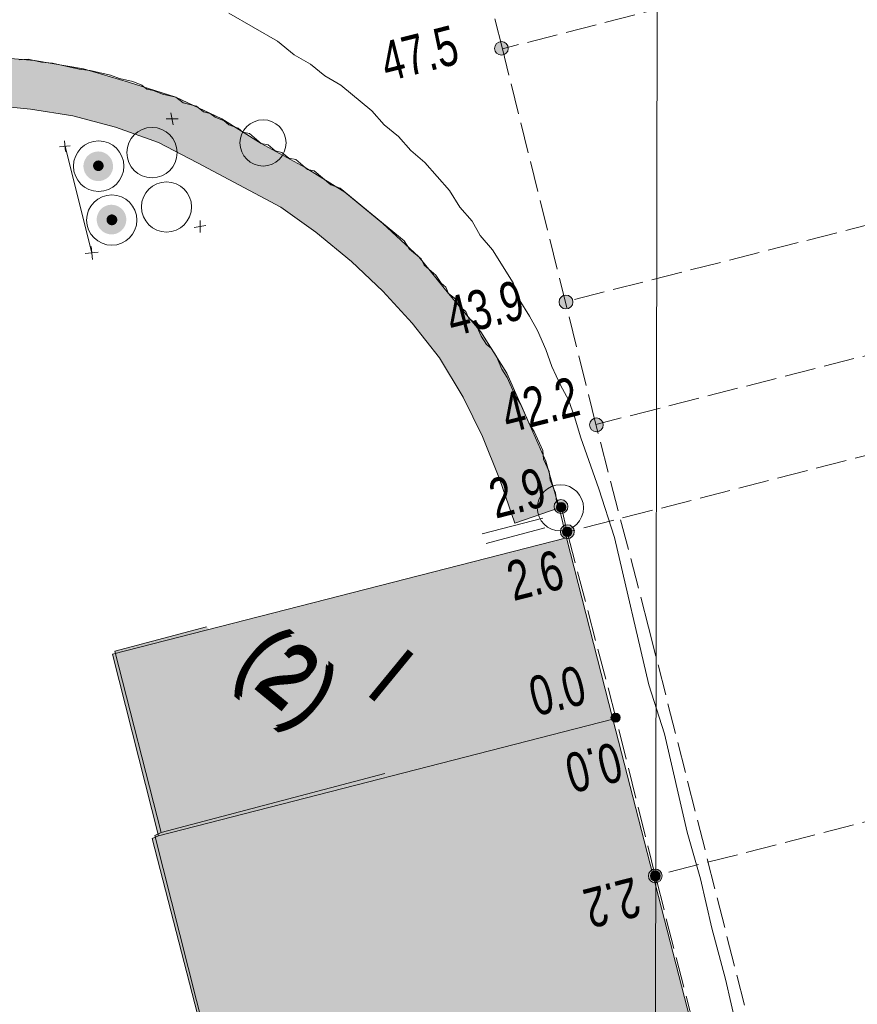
# Model space of a CAD drawing. Header units: metres. Extents: x -740 to 758, y -633 to 854.
# Tile 120 of 256: x -514 to -502, y 135 to 148. Entities that reach past the tile are written whole.
import ezdxf

# ---------------------------------------------------------------- set-up
doc = ezdxf.new("R2010")
doc.units = ezdxf.units.M
doc.header["$MEASUREMENT"] = 0
doc.linetypes.add('416_125', pattern=[0.5408, 0.416, -0.1248])
for name, color, linetype in [('Grundkarte.LOVION', 7, 'Continuous'), ('Grundkarte_Text.LOVION', 7, 'Continuous'), ('Strom.LOVION', 7, 'Continuous'), ('StromBemass.LOVION', 7, 'Continuous'), ('ViewBounds.LOVION', 7, 'Continuous')]:
    doc.layers.add(name, color=color, linetype=linetype)
doc.styles.add('ERSTELLTER_STIL_1', font='arial.ttf')

msp = doc.modelspace()

# ---------------------------------------------------------------- hatches: boundary and pattern name
at = {"layer": 'Grundkarte.LOVION', "linetype": 'Continuous', "lineweight": 18}
for points in [[(-506.49, 141.452), (-506.671, 142.085), (-507.201, 143.274), (-507.551, 143.831), (-507.986, 144.35), (-508.388, 144.843), (-508.876, 145.297), (-509.39, 145.72), (-509.925, 146.052), (-510.519, 146.378), (-511.054, 146.71), (-511.674, 147.004), (-512.314, 147.207), (-512.923, 147.384), (-513.584, 147.497), (-514.239, 147.551), (-514.889, 147.547), (-515.533, 147.484), (-516.204, 147.389), (-516.81, 147.241), (-516.656, 146.576), (-516.056, 146.783), (-514.885, 146.897), (-514.235, 146.901), (-513.638, 146.842), (-513.067, 146.75), (-512.491, 146.599), (-511.909, 146.39), (-511.38, 146.117), (-510.257, 145.517), (-509.781, 145.179), (-509.299, 144.783), (-508.875, 144.381), (-508.478, 143.947), (-508.108, 143.481), (-507.79, 142.95), (-507.53, 142.414), (-507.297, 141.846), (-507.091, 141.245)], [(-512.533, 139.472), (-511.909, 137.021), (-505.768, 138.596), (-506.392, 141.048)], [(-512.499, 139.514), (-511.875, 137.063), (-508.849, 137.861), (-511.26, 139.842)], [(-511.994, 136.983), (-509.757, 128.305), (-506.511, 125.637), (-502.671, 126.574), (-505.768, 138.596), (-511.909, 137.021)], [(-511.96, 137.025), (-508.922, 124.997), (-502.637, 126.616), (-504.671, 134.427), (-508.849, 137.861), (-511.875, 137.063)]]:
    msp.add_hatch(color=254, dxfattribs=at).paths.add_polyline_path(points)
at = {"layer": 'Strom.LOVION', "linetype": 'Continuous', "lineweight": 18}
for color, points in [(150, [(-512.569, 145.942), (-512.555, 145.962), (-512.543, 145.984), (-512.533, 146.007), (-512.527, 146.032), (-512.524, 146.057), (-512.524, 146.082), (-512.528, 146.107), (-512.534, 146.131), (-512.543, 146.154), (-512.555, 146.176), (-512.57, 146.197), (-512.587, 146.215), (-512.607, 146.231), (-512.628, 146.244), (-512.651, 146.255), (-512.675, 146.263), (-512.7, 146.267), (-512.725, 146.269), (-512.75, 146.267), (-512.774, 146.262), (-512.798, 146.254), (-512.821, 146.244), (-512.842, 146.23), (-512.861, 146.214), (-512.879, 146.196), (-512.893, 146.175), (-512.905, 146.153), (-512.915, 146.13), (-512.921, 146.105), (-512.924, 146.081), (-512.924, 146.055), (-512.92, 146.03), (-512.914, 146.006), (-512.905, 145.983), (-512.893, 145.961), (-512.878, 145.941), (-512.861, 145.922), (-512.841, 145.906), (-512.82, 145.893), (-512.797, 145.882), (-512.773, 145.875), (-512.748, 145.87), (-512.723, 145.868), (-512.698, 145.87), (-512.674, 145.875), (-512.65, 145.883), (-512.627, 145.894), (-512.606, 145.907), (-512.587, 145.923)]), (150, [(-512.667, 146.03), (-512.662, 146.037), (-512.658, 146.045), (-512.655, 146.054), (-512.652, 146.062), (-512.651, 146.071), (-512.651, 146.08), (-512.653, 146.089), (-512.655, 146.098), (-512.658, 146.106), (-512.662, 146.114), (-512.668, 146.121), (-512.674, 146.128), (-512.681, 146.133), (-512.688, 146.138), (-512.697, 146.142), (-512.705, 146.145), (-512.714, 146.146), (-512.723, 146.147), (-512.732, 146.146), (-512.741, 146.145), (-512.749, 146.142), (-512.757, 146.138), (-512.765, 146.133), (-512.772, 146.127), (-512.778, 146.121), (-512.783, 146.114), (-512.787, 146.106), (-512.791, 146.097), (-512.793, 146.089), (-512.794, 146.08), (-512.794, 146.071), (-512.793, 146.062), (-512.791, 146.053), (-512.787, 146.045), (-512.783, 146.037), (-512.778, 146.03), (-512.771, 146.023), (-512.765, 146.018), (-512.757, 146.013), (-512.749, 146.009), (-512.74, 146.006), (-512.731, 146.005), (-512.722, 146.004), (-512.714, 146.005), (-512.705, 146.006), (-512.696, 146.009), (-512.688, 146.013), (-512.681, 146.018), (-512.674, 146.024)]), (1, [(-512.39, 145.221), (-512.376, 145.241), (-512.364, 145.263), (-512.354, 145.287), (-512.348, 145.311), (-512.345, 145.336), (-512.345, 145.361), (-512.348, 145.386), (-512.355, 145.411), (-512.364, 145.434), (-512.376, 145.456), (-512.391, 145.476), (-512.408, 145.494), (-512.428, 145.51), (-512.449, 145.524), (-512.472, 145.534), (-512.496, 145.542), (-512.52, 145.547), (-512.546, 145.548), (-512.571, 145.547), (-512.595, 145.542), (-512.619, 145.534), (-512.642, 145.523), (-512.663, 145.51), (-512.682, 145.494), (-512.7, 145.475), (-512.714, 145.455), (-512.726, 145.433), (-512.735, 145.409), (-512.742, 145.385), (-512.745, 145.36), (-512.745, 145.335), (-512.741, 145.31), (-512.735, 145.286), (-512.726, 145.262), (-512.714, 145.24), (-512.699, 145.22), (-512.681, 145.202), (-512.662, 145.186), (-512.641, 145.172), (-512.618, 145.162), (-512.594, 145.154), (-512.569, 145.149), (-512.544, 145.148), (-512.519, 145.15), (-512.495, 145.154), (-512.471, 145.162), (-512.448, 145.173), (-512.427, 145.187), (-512.407, 145.203)]), (1, [(-512.483, 145.298), (-512.478, 145.306), (-512.473, 145.314), (-512.47, 145.322), (-512.468, 145.331), (-512.467, 145.34), (-512.467, 145.349), (-512.468, 145.358), (-512.47, 145.367), (-512.474, 145.376), (-512.478, 145.384), (-512.483, 145.391), (-512.49, 145.398), (-512.497, 145.404), (-512.505, 145.408), (-512.513, 145.412), (-512.522, 145.415), (-512.531, 145.417), (-512.54, 145.417), (-512.549, 145.417), (-512.558, 145.415), (-512.567, 145.412), (-512.575, 145.408), (-512.583, 145.403), (-512.59, 145.397), (-512.596, 145.391), (-512.601, 145.383), (-512.606, 145.375), (-512.609, 145.367), (-512.611, 145.358), (-512.612, 145.349), (-512.612, 145.34), (-512.611, 145.331), (-512.609, 145.322), (-512.605, 145.313), (-512.601, 145.305), (-512.596, 145.298), (-512.589, 145.291), (-512.582, 145.285), (-512.574, 145.28), (-512.566, 145.277), (-512.557, 145.274), (-512.548, 145.272), (-512.539, 145.272), (-512.53, 145.272), (-512.521, 145.274), (-512.512, 145.277), (-512.504, 145.281), (-512.496, 145.286), (-512.489, 145.291)])]:
    msp.add_hatch(color=color, dxfattribs=at).paths.add_polyline_path(points)
at = {"layer": 'StromBemass.LOVION', "linetype": 'Continuous', "lineweight": 13}
for points in [[(-507.201, 147.604), (-507.194, 147.613), (-507.188, 147.623), (-507.184, 147.634), (-507.181, 147.645), (-507.18, 147.657), (-507.18, 147.668), (-507.181, 147.68), (-507.184, 147.691), (-507.189, 147.702), (-507.194, 147.712), (-507.201, 147.721), (-507.209, 147.729), (-507.218, 147.737), (-507.228, 147.743), (-507.238, 147.748), (-507.249, 147.751), (-507.261, 147.754), (-507.272, 147.754), (-507.284, 147.753), (-507.295, 147.751), (-507.306, 147.748), (-507.316, 147.743), (-507.326, 147.736), (-507.335, 147.729), (-507.343, 147.721), (-507.35, 147.711), (-507.355, 147.701), (-507.359, 147.69), (-507.362, 147.679), (-507.364, 147.668), (-507.364, 147.656), (-507.362, 147.645), (-507.359, 147.633), (-507.355, 147.623), (-507.349, 147.613), (-507.343, 147.603), (-507.335, 147.595), (-507.326, 147.587), (-507.316, 147.581), (-507.305, 147.576), (-507.294, 147.573), (-507.283, 147.571), (-507.271, 147.57), (-507.26, 147.571), (-507.249, 147.573), (-507.238, 147.577), (-507.227, 147.582), (-507.217, 147.588), (-507.209, 147.595)], [(-506.327, 144.174), (-506.32, 144.183), (-506.315, 144.194), (-506.31, 144.205), (-506.307, 144.216), (-506.306, 144.228), (-506.306, 144.24), (-506.308, 144.251), (-506.311, 144.263), (-506.315, 144.274), (-506.321, 144.284), (-506.328, 144.294), (-506.336, 144.302), (-506.345, 144.31), (-506.355, 144.316), (-506.365, 144.321), (-506.377, 144.324), (-506.388, 144.327), (-506.4, 144.327), (-506.412, 144.327), (-506.423, 144.324), (-506.435, 144.321), (-506.445, 144.316), (-506.455, 144.309), (-506.464, 144.302), (-506.472, 144.293), (-506.479, 144.284), (-506.485, 144.273), (-506.489, 144.262), (-506.492, 144.251), (-506.493, 144.239), (-506.493, 144.227), (-506.492, 144.216), (-506.489, 144.204), (-506.485, 144.193), (-506.479, 144.183), (-506.472, 144.173), (-506.464, 144.165), (-506.455, 144.157), (-506.445, 144.151), (-506.434, 144.146), (-506.423, 144.143), (-506.411, 144.14), (-506.399, 144.14), (-506.388, 144.14), (-506.376, 144.143), (-506.365, 144.146), (-506.354, 144.151), (-506.344, 144.158), (-506.335, 144.165)], [(-505.916, 142.514), (-505.909, 142.523), (-505.904, 142.533), (-505.899, 142.544), (-505.896, 142.556), (-505.895, 142.567), (-505.895, 142.579), (-505.896, 142.591), (-505.899, 142.602), (-505.904, 142.613), (-505.909, 142.623), (-505.916, 142.633), (-505.924, 142.641), (-505.934, 142.649), (-505.943, 142.655), (-505.954, 142.66), (-505.965, 142.664), (-505.977, 142.666), (-505.989, 142.666), (-506, 142.666), (-506.012, 142.663), (-506.023, 142.66), (-506.034, 142.655), (-506.043, 142.648), (-506.052, 142.641), (-506.06, 142.632), (-506.067, 142.623), (-506.073, 142.613), (-506.077, 142.602), (-506.08, 142.59), (-506.082, 142.579), (-506.082, 142.567), (-506.08, 142.555), (-506.077, 142.544), (-506.073, 142.533), (-506.067, 142.523), (-506.06, 142.513), (-506.052, 142.505), (-506.043, 142.497), (-506.033, 142.491), (-506.022, 142.486), (-506.011, 142.482), (-506, 142.48), (-505.988, 142.48), (-505.976, 142.48), (-505.965, 142.483), (-505.954, 142.486), (-505.943, 142.491), (-505.933, 142.498), (-505.924, 142.505)], [(-506.394, 141.41), (-506.387, 141.419), (-506.382, 141.429), (-506.378, 141.44), (-506.375, 141.452), (-506.373, 141.463), (-506.373, 141.475), (-506.375, 141.487), (-506.378, 141.498), (-506.382, 141.509), (-506.388, 141.519), (-506.395, 141.529), (-506.403, 141.537), (-506.412, 141.545), (-506.422, 141.551), (-506.432, 141.556), (-506.444, 141.56), (-506.455, 141.562), (-506.467, 141.563), (-506.479, 141.562), (-506.49, 141.56), (-506.501, 141.556), (-506.512, 141.551), (-506.522, 141.545), (-506.531, 141.537), (-506.539, 141.528), (-506.546, 141.519), (-506.551, 141.509), (-506.556, 141.498), (-506.559, 141.486), (-506.56, 141.475), (-506.56, 141.463), (-506.559, 141.451), (-506.556, 141.44), (-506.551, 141.429), (-506.546, 141.419), (-506.539, 141.409), (-506.53, 141.401), (-506.521, 141.393), (-506.511, 141.387), (-506.501, 141.382), (-506.49, 141.378), (-506.478, 141.376), (-506.466, 141.375), (-506.455, 141.376), (-506.443, 141.378), (-506.432, 141.382), (-506.421, 141.387), (-506.411, 141.393), (-506.402, 141.401)], [(-506.416, 141.42), (-506.412, 141.426), (-506.408, 141.433), (-506.405, 141.441), (-506.403, 141.448), (-506.402, 141.456), (-506.402, 141.464), (-506.403, 141.472), (-506.405, 141.479), (-506.408, 141.487), (-506.412, 141.494), (-506.416, 141.5), (-506.422, 141.506), (-506.428, 141.511), (-506.435, 141.515), (-506.442, 141.518), (-506.449, 141.521), (-506.457, 141.522), (-506.465, 141.523), (-506.473, 141.522), (-506.48, 141.52), (-506.488, 141.518), (-506.495, 141.515), (-506.502, 141.51), (-506.508, 141.505), (-506.513, 141.5), (-506.518, 141.493), (-506.522, 141.486), (-506.524, 141.479), (-506.526, 141.471), (-506.527, 141.463), (-506.527, 141.456), (-506.526, 141.448), (-506.524, 141.44), (-506.521, 141.433), (-506.518, 141.426), (-506.513, 141.42), (-506.507, 141.414), (-506.501, 141.409), (-506.495, 141.405), (-506.488, 141.401), (-506.48, 141.399), (-506.472, 141.397), (-506.464, 141.397), (-506.457, 141.397), (-506.449, 141.399), (-506.441, 141.401), (-506.434, 141.405), (-506.428, 141.409), (-506.421, 141.414)], [(-506.309, 141.07), (-506.302, 141.08), (-506.296, 141.09), (-506.292, 141.101), (-506.289, 141.112), (-506.288, 141.124), (-506.288, 141.136), (-506.289, 141.148), (-506.292, 141.159), (-506.296, 141.17), (-506.302, 141.18), (-506.309, 141.19), (-506.317, 141.198), (-506.326, 141.206), (-506.336, 141.212), (-506.347, 141.217), (-506.358, 141.221), (-506.37, 141.223), (-506.382, 141.224), (-506.393, 141.223), (-506.405, 141.221), (-506.416, 141.217), (-506.427, 141.212), (-506.437, 141.205), (-506.446, 141.198), (-506.454, 141.189), (-506.461, 141.18), (-506.467, 141.169), (-506.471, 141.158), (-506.474, 141.147), (-506.475, 141.135), (-506.475, 141.123), (-506.474, 141.112), (-506.471, 141.1), (-506.466, 141.089), (-506.461, 141.079), (-506.454, 141.069), (-506.445, 141.061), (-506.436, 141.053), (-506.426, 141.047), (-506.416, 141.042), (-506.404, 141.039), (-506.393, 141.036), (-506.381, 141.036), (-506.369, 141.036), (-506.358, 141.039), (-506.346, 141.042), (-506.336, 141.047), (-506.326, 141.054), (-506.317, 141.061)], [(-506.335, 141.088), (-506.33, 141.094), (-506.326, 141.101), (-506.323, 141.109), (-506.321, 141.116), (-506.32, 141.124), (-506.32, 141.132), (-506.321, 141.14), (-506.323, 141.147), (-506.326, 141.155), (-506.33, 141.162), (-506.335, 141.168), (-506.34, 141.174), (-506.346, 141.179), (-506.353, 141.183), (-506.36, 141.186), (-506.368, 141.189), (-506.375, 141.19), (-506.383, 141.191), (-506.391, 141.19), (-506.399, 141.189), (-506.406, 141.186), (-506.414, 141.183), (-506.42, 141.178), (-506.426, 141.173), (-506.432, 141.168), (-506.436, 141.161), (-506.44, 141.154), (-506.443, 141.147), (-506.445, 141.139), (-506.446, 141.132), (-506.446, 141.124), (-506.445, 141.116), (-506.443, 141.108), (-506.44, 141.101), (-506.436, 141.094), (-506.431, 141.088), (-506.426, 141.082), (-506.42, 141.077), (-506.413, 141.073), (-506.406, 141.069), (-506.399, 141.067), (-506.391, 141.065), (-506.383, 141.065), (-506.375, 141.066), (-506.367, 141.067), (-506.36, 141.069), (-506.353, 141.073), (-506.346, 141.077), (-506.34, 141.082)], [(-506.335, 141.088), (-506.33, 141.094), (-506.326, 141.101), (-506.323, 141.109), (-506.321, 141.116), (-506.32, 141.124), (-506.32, 141.132), (-506.321, 141.14), (-506.323, 141.147), (-506.326, 141.155), (-506.33, 141.162), (-506.335, 141.168), (-506.34, 141.174), (-506.346, 141.179), (-506.353, 141.183), (-506.36, 141.186), (-506.368, 141.189), (-506.375, 141.19), (-506.383, 141.191), (-506.391, 141.19), (-506.399, 141.189), (-506.406, 141.186), (-506.414, 141.183), (-506.42, 141.178), (-506.426, 141.173), (-506.432, 141.168), (-506.436, 141.161), (-506.44, 141.154), (-506.443, 141.147), (-506.445, 141.139), (-506.446, 141.132), (-506.446, 141.124), (-506.445, 141.116), (-506.443, 141.108), (-506.44, 141.101), (-506.436, 141.094), (-506.431, 141.088), (-506.426, 141.082), (-506.42, 141.077), (-506.413, 141.073), (-506.406, 141.069), (-506.399, 141.067), (-506.391, 141.065), (-506.383, 141.065), (-506.375, 141.066), (-506.367, 141.067), (-506.36, 141.069), (-506.353, 141.073), (-506.346, 141.077), (-506.34, 141.082)], [(-505.679, 138.576), (-505.675, 138.583), (-505.671, 138.59), (-505.668, 138.597), (-505.666, 138.605), (-505.665, 138.613), (-505.665, 138.621), (-505.666, 138.628), (-505.668, 138.636), (-505.671, 138.643), (-505.675, 138.65), (-505.68, 138.657), (-505.685, 138.662), (-505.691, 138.667), (-505.698, 138.672), (-505.705, 138.675), (-505.713, 138.677), (-505.72, 138.679), (-505.728, 138.679), (-505.736, 138.679), (-505.744, 138.677), (-505.751, 138.675), (-505.758, 138.671), (-505.765, 138.667), (-505.771, 138.662), (-505.777, 138.656), (-505.781, 138.65), (-505.785, 138.643), (-505.788, 138.636), (-505.79, 138.628), (-505.791, 138.62), (-505.791, 138.612), (-505.79, 138.604), (-505.788, 138.597), (-505.785, 138.589), (-505.781, 138.583), (-505.776, 138.576), (-505.771, 138.57), (-505.765, 138.565), (-505.758, 138.561), (-505.751, 138.558), (-505.743, 138.555), (-505.736, 138.554), (-505.728, 138.554), (-505.72, 138.554), (-505.712, 138.556), (-505.705, 138.558), (-505.698, 138.561), (-505.691, 138.566), (-505.685, 138.571)], [(-505.679, 138.576), (-505.675, 138.583), (-505.671, 138.59), (-505.668, 138.597), (-505.666, 138.605), (-505.665, 138.613), (-505.665, 138.621), (-505.666, 138.628), (-505.668, 138.636), (-505.671, 138.643), (-505.675, 138.65), (-505.68, 138.657), (-505.685, 138.662), (-505.691, 138.667), (-505.698, 138.672), (-505.705, 138.675), (-505.713, 138.677), (-505.72, 138.679), (-505.728, 138.679), (-505.736, 138.679), (-505.744, 138.677), (-505.751, 138.675), (-505.758, 138.671), (-505.765, 138.667), (-505.771, 138.662), (-505.777, 138.656), (-505.781, 138.65), (-505.785, 138.643), (-505.788, 138.636), (-505.79, 138.628), (-505.791, 138.62), (-505.791, 138.612), (-505.79, 138.604), (-505.788, 138.597), (-505.785, 138.589), (-505.781, 138.583), (-505.776, 138.576), (-505.771, 138.57), (-505.765, 138.565), (-505.758, 138.561), (-505.751, 138.558), (-505.743, 138.555), (-505.736, 138.554), (-505.728, 138.554), (-505.72, 138.554), (-505.712, 138.556), (-505.705, 138.558), (-505.698, 138.561), (-505.691, 138.566), (-505.685, 138.571)], [(-505.679, 138.576), (-505.675, 138.583), (-505.671, 138.59), (-505.668, 138.597), (-505.666, 138.605), (-505.665, 138.613), (-505.665, 138.621), (-505.666, 138.628), (-505.668, 138.636), (-505.671, 138.643), (-505.675, 138.65), (-505.68, 138.657), (-505.685, 138.662), (-505.691, 138.667), (-505.698, 138.672), (-505.705, 138.675), (-505.713, 138.677), (-505.72, 138.679), (-505.728, 138.679), (-505.736, 138.679), (-505.744, 138.677), (-505.751, 138.675), (-505.758, 138.671), (-505.765, 138.667), (-505.771, 138.662), (-505.777, 138.656), (-505.781, 138.65), (-505.785, 138.643), (-505.788, 138.636), (-505.79, 138.628), (-505.791, 138.62), (-505.791, 138.612), (-505.79, 138.604), (-505.788, 138.597), (-505.785, 138.589), (-505.781, 138.583), (-505.776, 138.576), (-505.771, 138.57), (-505.765, 138.565), (-505.758, 138.561), (-505.751, 138.558), (-505.743, 138.555), (-505.736, 138.554), (-505.728, 138.554), (-505.72, 138.554), (-505.712, 138.556), (-505.705, 138.558), (-505.698, 138.561), (-505.691, 138.566), (-505.685, 138.571)], [(-505.679, 138.576), (-505.675, 138.583), (-505.671, 138.59), (-505.668, 138.597), (-505.666, 138.605), (-505.665, 138.613), (-505.665, 138.621), (-505.666, 138.628), (-505.668, 138.636), (-505.671, 138.643), (-505.675, 138.65), (-505.68, 138.657), (-505.685, 138.662), (-505.691, 138.667), (-505.698, 138.672), (-505.705, 138.675), (-505.713, 138.677), (-505.72, 138.679), (-505.728, 138.679), (-505.736, 138.679), (-505.744, 138.677), (-505.751, 138.675), (-505.758, 138.671), (-505.765, 138.667), (-505.771, 138.662), (-505.777, 138.656), (-505.781, 138.65), (-505.785, 138.643), (-505.788, 138.636), (-505.79, 138.628), (-505.791, 138.62), (-505.791, 138.612), (-505.79, 138.604), (-505.788, 138.597), (-505.785, 138.589), (-505.781, 138.583), (-505.776, 138.576), (-505.771, 138.57), (-505.765, 138.565), (-505.758, 138.561), (-505.751, 138.558), (-505.743, 138.555), (-505.736, 138.554), (-505.728, 138.554), (-505.72, 138.554), (-505.712, 138.556), (-505.705, 138.558), (-505.698, 138.561), (-505.691, 138.566), (-505.685, 138.571)], [(-505.121, 136.419), (-505.114, 136.428), (-505.108, 136.438), (-505.104, 136.449), (-505.101, 136.46), (-505.1, 136.472), (-505.1, 136.484), (-505.101, 136.495), (-505.104, 136.506), (-505.108, 136.517), (-505.114, 136.527), (-505.121, 136.537), (-505.129, 136.545), (-505.138, 136.552), (-505.148, 136.559), (-505.158, 136.564), (-505.169, 136.567), (-505.181, 136.569), (-505.192, 136.57), (-505.204, 136.569), (-505.215, 136.567), (-505.226, 136.563), (-505.237, 136.558), (-505.247, 136.552), (-505.256, 136.545), (-505.264, 136.536), (-505.27, 136.527), (-505.276, 136.517), (-505.28, 136.506), (-505.283, 136.494), (-505.284, 136.483), (-505.284, 136.471), (-505.283, 136.46), (-505.28, 136.449), (-505.276, 136.438), (-505.27, 136.428), (-505.263, 136.418), (-505.255, 136.41), (-505.246, 136.402), (-505.236, 136.396), (-505.226, 136.391), (-505.215, 136.388), (-505.203, 136.386), (-505.192, 136.385), (-505.18, 136.386), (-505.169, 136.388), (-505.158, 136.391), (-505.147, 136.396), (-505.137, 136.403), (-505.128, 136.41)], [(-505.14, 136.436), (-505.135, 136.443), (-505.131, 136.45), (-505.128, 136.458), (-505.126, 136.466), (-505.125, 136.474), (-505.125, 136.483), (-505.126, 136.491), (-505.128, 136.499), (-505.131, 136.507), (-505.135, 136.514), (-505.14, 136.521), (-505.146, 136.527), (-505.152, 136.532), (-505.159, 136.537), (-505.167, 136.54), (-505.175, 136.543), (-505.183, 136.544), (-505.192, 136.545), (-505.2, 136.544), (-505.208, 136.543), (-505.216, 136.54), (-505.224, 136.536), (-505.231, 136.532), (-505.237, 136.527), (-505.243, 136.52), (-505.248, 136.514), (-505.252, 136.506), (-505.255, 136.499), (-505.257, 136.49), (-505.258, 136.482), (-505.258, 136.474), (-505.257, 136.465), (-505.255, 136.457), (-505.252, 136.45), (-505.248, 136.442), (-505.243, 136.435), (-505.237, 136.429), (-505.23, 136.424), (-505.223, 136.42), (-505.216, 136.416), (-505.208, 136.413), (-505.2, 136.412), (-505.191, 136.411), (-505.183, 136.412), (-505.175, 136.414), (-505.167, 136.416), (-505.159, 136.42), (-505.152, 136.424), (-505.146, 136.43)], [(-505.14, 136.436), (-505.135, 136.443), (-505.131, 136.45), (-505.128, 136.458), (-505.126, 136.466), (-505.125, 136.474), (-505.125, 136.483), (-505.126, 136.491), (-505.128, 136.499), (-505.131, 136.507), (-505.135, 136.514), (-505.14, 136.521), (-505.146, 136.527), (-505.152, 136.532), (-505.159, 136.537), (-505.167, 136.54), (-505.175, 136.543), (-505.183, 136.544), (-505.192, 136.545), (-505.2, 136.544), (-505.208, 136.543), (-505.216, 136.54), (-505.224, 136.536), (-505.231, 136.532), (-505.237, 136.527), (-505.243, 136.52), (-505.248, 136.514), (-505.252, 136.506), (-505.255, 136.499), (-505.257, 136.49), (-505.258, 136.482), (-505.258, 136.474), (-505.257, 136.465), (-505.255, 136.457), (-505.252, 136.45), (-505.248, 136.442), (-505.243, 136.435), (-505.237, 136.429), (-505.23, 136.424), (-505.223, 136.42), (-505.216, 136.416), (-505.208, 136.413), (-505.2, 136.412), (-505.191, 136.411), (-505.183, 136.412), (-505.175, 136.414), (-505.167, 136.416), (-505.159, 136.42), (-505.152, 136.424), (-505.146, 136.43)]]:
    msp.add_hatch(color=7, dxfattribs=at).paths.add_polyline_path(points)

# ---------------------------------------------------------------- linework, layer by layer
at = {"layer": 'Grundkarte.LOVION', "color": 8, "linetype": 'Continuous', "lineweight": 18}
for points in [[(-504.088, 134.416), (-504.242, 135.081), (-504.428, 135.772), (-504.581, 136.437), (-504.761, 137.069), (-505.069, 138.399), (-505.281, 139.058), (-505.742, 141.052), (-505.954, 141.711), (-506.199, 142.397), (-506.286, 142.684), (-506.367, 142.912), (-506.475, 143.109), (-506.589, 143.363), (-506.67, 143.592), (-506.784, 143.847), (-506.892, 144.043), (-507.032, 144.266), (-507.113, 144.494), (-507.393, 144.94), (-507.559, 145.131), (-507.667, 145.327), (-507.834, 145.517), (-507.974, 145.74), (-508.307, 146.121), (-508.499, 146.28), (-508.666, 146.471), (-508.859, 146.629), (-509.025, 146.82), (-509.443, 147.163), (-509.662, 147.289), (-509.855, 147.448), (-510.074, 147.574), (-510.299, 147.759), (-510.957, 148.138)], [(-502.671, 126.574), (-505.768, 138.596), (-506.392, 141.048), (-506.49, 141.452), (-506.528, 141.537), (-506.54, 141.654), (-506.615, 141.824), (-506.627, 141.941), (-506.703, 142.111), (-506.714, 142.228), (-506.828, 142.483), (-506.898, 142.594), (-507.011, 142.849), (-507.081, 142.961), (-507.195, 143.215), (-507.265, 143.327), (-507.341, 143.497), (-507.411, 143.608), (-507.475, 143.661), (-507.545, 143.772), (-507.621, 143.942), (-507.717, 144.022), (-507.755, 144.107), (-507.851, 144.186), (-507.889, 144.271), (-507.986, 144.35), (-508.023, 144.435), (-508.088, 144.488), (-508.158, 144.599), (-508.318, 144.731), (-508.356, 144.816), (-508.517, 144.948), (-508.587, 145.06), (-509.455, 145.773), (-509.578, 145.82), (-509.803, 146.005), (-509.893, 146.025), (-510.054, 146.158), (-510.145, 146.178), (-510.241, 146.257), (-510.332, 146.278), (-510.428, 146.357), (-510.519, 146.378), (-510.679, 146.51), (-510.77, 146.531), (-510.834, 146.584), (-510.957, 146.631), (-511.022, 146.684), (-511.144, 146.731), (-511.209, 146.784), (-511.299, 146.804), (-511.396, 146.883), (-511.577, 146.925), (-511.674, 147.004), (-511.855, 147.045), (-511.978, 147.093), (-512.068, 147.113), (-512.133, 147.166), (-512.256, 147.213), (-512.437, 147.255), (-512.56, 147.302), (-512.832, 147.364), (-512.981, 147.379), (-513.344, 147.461), (-513.493, 147.476), (-513.674, 147.518), (-513.792, 147.506)], [(-502.671, 126.574), (-505.768, 138.596), (-506.392, 141.048), (-506.49, 141.452), (-506.528, 141.537), (-506.54, 141.654), (-506.615, 141.824), (-506.627, 141.941), (-506.703, 142.111), (-506.714, 142.228), (-506.828, 142.483), (-506.898, 142.594), (-507.011, 142.849), (-507.081, 142.961), (-507.195, 143.215), (-507.265, 143.327), (-507.341, 143.497), (-507.411, 143.608), (-507.475, 143.661), (-507.545, 143.772), (-507.621, 143.942), (-507.717, 144.022), (-507.755, 144.107), (-507.851, 144.186), (-507.889, 144.271), (-507.986, 144.35), (-508.023, 144.435), (-508.088, 144.488), (-508.158, 144.599), (-508.318, 144.731), (-508.356, 144.816), (-508.517, 144.948), (-508.587, 145.06), (-509.455, 145.773), (-509.578, 145.82), (-509.803, 146.005), (-509.893, 146.025), (-510.054, 146.158), (-510.145, 146.178), (-510.241, 146.257), (-510.332, 146.278), (-510.428, 146.357), (-510.519, 146.378), (-510.679, 146.51), (-510.77, 146.531), (-510.834, 146.584), (-510.957, 146.631), (-511.022, 146.684), (-511.144, 146.731), (-511.209, 146.784), (-511.299, 146.804), (-511.396, 146.883), (-511.577, 146.925), (-511.674, 147.004), (-511.855, 147.045), (-511.978, 147.093), (-512.068, 147.113), (-512.133, 147.166), (-512.256, 147.213), (-512.437, 147.255), (-512.56, 147.302), (-512.832, 147.364), (-512.981, 147.379), (-513.344, 147.461), (-513.493, 147.476), (-513.674, 147.518), (-513.792, 147.506)], [(-513.792, 147.506), (-513.674, 147.518), (-513.493, 147.476), (-513.344, 147.461), (-512.981, 147.379), (-512.832, 147.364), (-512.56, 147.302), (-512.437, 147.255), (-512.256, 147.213), (-512.133, 147.166), (-512.068, 147.113), (-511.978, 147.093), (-511.855, 147.045), (-511.674, 147.004), (-511.577, 146.925), (-511.396, 146.883), (-511.299, 146.804), (-511.209, 146.784), (-511.144, 146.731), (-511.022, 146.684), (-510.957, 146.631), (-510.834, 146.584), (-510.77, 146.531), (-510.679, 146.51), (-510.519, 146.378), (-510.428, 146.357), (-510.332, 146.278), (-510.241, 146.257), (-510.145, 146.178), (-510.054, 146.158), (-509.893, 146.025), (-509.803, 146.005), (-509.578, 145.82), (-509.455, 145.773), (-508.587, 145.06), (-508.517, 144.948), (-508.356, 144.816), (-508.318, 144.731), (-508.158, 144.599), (-508.088, 144.488), (-508.023, 144.435), (-507.986, 144.35), (-507.889, 144.271), (-507.851, 144.186), (-507.755, 144.107), (-507.717, 144.022), (-507.621, 143.942), (-507.545, 143.772), (-507.475, 143.661), (-507.411, 143.608), (-507.341, 143.497), (-507.265, 143.327), (-507.195, 143.215), (-507.081, 142.961), (-507.011, 142.849), (-506.898, 142.594), (-506.828, 142.483), (-506.714, 142.228), (-506.703, 142.111), (-506.627, 141.941), (-506.615, 141.824), (-506.54, 141.654), (-506.528, 141.537), (-506.49, 141.452), (-506.392, 141.048), (-505.768, 138.596), (-502.671, 126.574)], [(-508.849, 137.861), (-511.875, 137.063), (-512.499, 139.514), (-511.26, 139.842)], [(-509.757, 128.305), (-511.994, 136.983), (-511.909, 137.021), (-505.768, 138.596), (-502.671, 126.574), (-506.511, 125.637)], [(-504.671, 134.427), (-502.637, 126.616), (-508.922, 124.997), (-511.96, 137.025), (-511.875, 137.063), (-508.849, 137.861)]]:
    msp.add_lwpolyline(points, dxfattribs=at)
at = {"layer": 'Grundkarte.LOVION', "color": 7, "linetype": 'Continuous', "lineweight": 13}
msp.add_lwpolyline([(-514.239, 147.551), (-513.584, 147.497), (-512.923, 147.384), (-512.314, 147.207), (-511.674, 147.004), (-511.054, 146.71), (-510.519, 146.378), (-509.925, 146.052), (-509.39, 145.72), (-508.876, 145.297), (-508.388, 144.843), (-507.986, 144.35), (-507.551, 143.831), (-507.201, 143.274), (-506.671, 142.085), (-506.49, 141.452), (-507.091, 141.245), (-507.297, 141.846), (-507.53, 142.414), (-507.79, 142.95), (-508.108, 143.481), (-508.478, 143.947), (-508.875, 144.381), (-509.299, 144.783), (-509.781, 145.179), (-510.257, 145.517), (-511.38, 146.117), (-511.909, 146.39), (-512.491, 146.599), (-513.067, 146.75), (-513.638, 146.842), (-514.235, 146.901)], dxfattribs=at)
at = {"layer": 'Grundkarte.LOVION', "color": 253, "linetype": 'Continuous', "lineweight": 18}
msp.add_lwpolyline([(-513.792, 147.506), (-513.674, 147.518), (-513.493, 147.476), (-513.344, 147.461), (-512.981, 147.379), (-512.832, 147.364), (-512.56, 147.302), (-512.437, 147.255), (-512.256, 147.213), (-512.133, 147.166), (-512.068, 147.113), (-511.978, 147.093), (-511.855, 147.045), (-511.674, 147.004), (-511.577, 146.925), (-511.396, 146.883), (-511.299, 146.804), (-511.209, 146.784), (-511.144, 146.731), (-511.022, 146.684), (-510.957, 146.631), (-510.834, 146.584), (-510.77, 146.531), (-510.679, 146.51), (-510.519, 146.378), (-510.428, 146.357), (-510.332, 146.278), (-510.241, 146.257), (-510.145, 146.178), (-510.054, 146.158), (-509.893, 146.025), (-509.803, 146.005), (-509.578, 145.82), (-509.455, 145.773), (-508.587, 145.06), (-508.517, 144.948), (-508.356, 144.816), (-508.318, 144.731), (-508.158, 144.599), (-508.088, 144.488), (-508.023, 144.435), (-507.986, 144.35), (-507.889, 144.271), (-507.851, 144.186), (-507.755, 144.107), (-507.717, 144.022), (-507.621, 143.942), (-507.545, 143.772), (-507.475, 143.661), (-507.411, 143.608), (-507.341, 143.497), (-507.265, 143.327), (-507.195, 143.215), (-507.081, 142.961), (-507.011, 142.849), (-506.898, 142.594), (-506.828, 142.483), (-506.714, 142.228), (-506.703, 142.111), (-506.627, 141.941), (-506.615, 141.824), (-506.54, 141.654), (-506.528, 141.537), (-506.49, 141.452), (-506.392, 141.048), (-505.768, 138.596), (-502.671, 126.574)], dxfattribs=at)
at = {"layer": 'Grundkarte.LOVION', "color": 8, "linetype": 'Continuous', "lineweight": 18}
msp.add_lwpolyline([(-512.533, 139.472), (-506.392, 141.048), (-505.768, 138.596), (-511.909, 137.021)], close=True, dxfattribs=at)
at = {"layer": 'Grundkarte.LOVION', "color": 9, "linetype": 'Continuous', "lineweight": 18}
for centre in [(-510.496, 146.384), (-506.475, 141.451)]:
    msp.add_circle(centre, 0.312, dxfattribs=at)
at = {"layer": 'Strom.LOVION', "color": 250, "linetype": 'Continuous', "lineweight": 18}
for points in [[(-511.741, 146.791), (-511.711, 146.631)], [(-511.807, 146.71), (-511.645, 146.711)], [(-513.182, 146.413), (-513.168, 146.267)], [(-513.248, 146.333), (-513.102, 146.347)], [(-511.348, 145.336), (-511.347, 145.174)], [(-511.427, 145.24), (-511.268, 145.27)], [(-512.821, 144.986), (-512.804, 144.81)], [(-512.9, 144.889), (-512.725, 144.906)]]:
    msp.add_lwpolyline(points, dxfattribs=at)
at = {"layer": 'Strom.LOVION', "color": 7, "linetype": 'Continuous', "lineweight": 13}
msp.add_lwpolyline([(-513.177, 146.355), (-512.812, 144.898)], dxfattribs=at)
for centre, radius in [((-511.997, 146.253), 0.34), ((-512.719, 146.07), 0.341), ((-511.801, 145.519), 0.339), ((-512.541, 145.341), 0.34)]:
    msp.add_circle(centre, radius, dxfattribs=at)
at = {"layer": 'StromBemass.LOVION', "color": 7, "linetype": '416_125', "lineweight": 13}
for points in [[(-500.42, 120.632), (-503.721, 133.683), (-505.284, 139.841), (-505.995, 142.579), (-507.26, 147.657), (-509.03, 154.578)], [(-496.561, 150.388), (-507.26, 147.657)], [(-497.496, 146.499), (-506.408, 144.238)], [(-496.219, 145.072), (-505.995, 142.579)], [(-497.374, 143.437), (-506.384, 141.122)], [(-502.658, 126.59), (-505.192, 136.48), (-505.725, 138.615), (-506.384, 141.122), (-506.461, 141.455)], [(-496.224, 138.776), (-505.192, 136.48)]]:
    msp.add_lwpolyline(points, dxfattribs=at)
at = {"layer": 'StromBemass.LOVION', "color": 7, "linetype": 'Continuous', "lineweight": 13}
for points in [[(-507.535, 141.099), (-506.713, 141.312)], [(-507.478, 140.971), (-506.686, 141.182)]]:
    msp.add_lwpolyline(points, dxfattribs=at)
for centre, radius in [((-507.272, 147.662), 0.0921), ((-506.4, 144.234), 0.0939), ((-505.988, 142.573), 0.0935), ((-506.467, 141.469), 0.0936), ((-506.465, 141.46), 0.0628), ((-506.381, 141.13), 0.094), ((-506.383, 141.128), 0.0628), ((-506.383, 141.128), 0.0628), ((-505.728, 138.616), 0.0629), ((-505.728, 138.616), 0.0629), ((-505.728, 138.616), 0.0629), ((-505.728, 138.616), 0.0629), ((-505.192, 136.477), 0.0926), ((-505.191, 136.478), 0.0667), ((-505.191, 136.478), 0.0667)]:
    msp.add_circle(centre, radius, dxfattribs=at)
at = {"layer": 'ViewBounds.LOVION', "color": 1, "linetype": 'Continuous', "lineweight": 18}
msp.add_lwpolyline([(528.379, 238.399), (527.852, -123.837), (-505.561, -122.336), (-505.035, 239.901)], close=True, dxfattribs=at)

# ---------------------------------------------------------------- texts
at = {"layer": 'Grundkarte_Text.LOVION', "color": 7, "linetype": 'Continuous', "lineweight": 13, "char_height": 0.83073, "attachment_point": 7, "rotation": 320.5841, "style": 'ERSTELLTER_STIL_1'}
for s, insert in [('{\\A1;\\W0.89449x;(2)}', (-511.077, 139.062)), ('{\\A1;\\W0.89449x;(2)}', (-511.043, 139.104)), ('{\\A1;\\W0.89449x;I}', (-509.139, 138.958))]:
    msp.add_mtext(s, dxfattribs=dict(at, insert=insert))
at = {"layer": 'StromBemass.LOVION', "color": 7, "linetype": 'Continuous', "lineweight": 13, "attachment_point": 7, "style": 'ERSTELLTER_STIL_1'}
for s, insert, char_height, rotation in [('{\\A1;\\W0.71558x;47.5}', (-508.817, 147.203), 0.53355, 14.243), ('{\\A1;\\W0.71559x;43.9}', (-507.932, 143.757), 0.53354, 14.2432), ('{\\A1;\\W0.71558x;42.2}', (-507.185, 142.46), 0.53355, 14.243), ('{\\A1;\\W0.71558x;2.9}', (-507.349, 141.297), 0.53354, 14.3532), ('{\\A1;\\W0.71558x;2.6}', (-507.107, 140.183), 0.53354, 14.3532), ('{\\A1;\\W0.71558x;0.0}', (-506.808, 138.623), 0.53354, 14.3532), ('{\\A1;\\W0.71558x;0.0}', (-505.733, 138.299), 0.53354, 194.3475), ('{\\A1;\\W0.71558x;2.2}', (-505.481, 136.465), 0.53354, 194.3475)]:
    msp.add_mtext(s, dxfattribs=dict(at, insert=insert, char_height=char_height, rotation=rotation))

doc.saveas('drawing.dxf')
